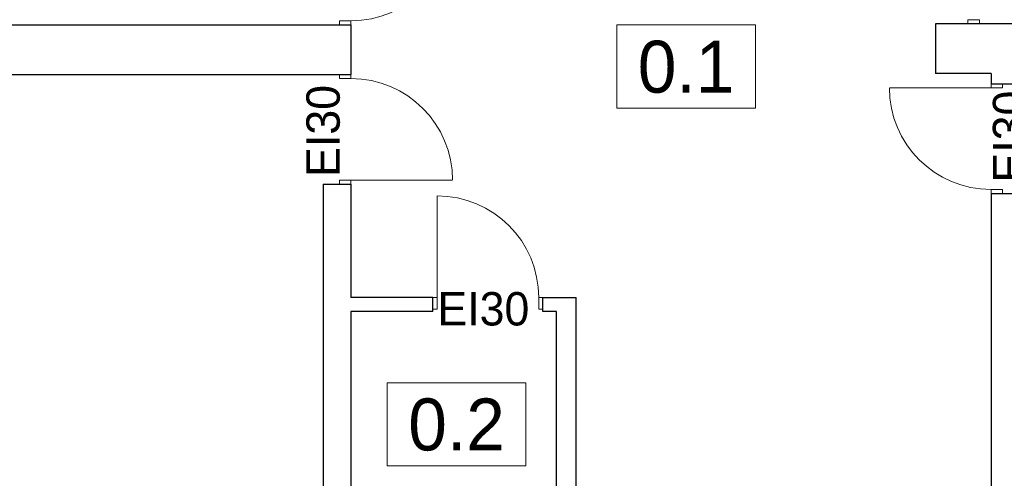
# Model space of a CAD drawing. Extents: x -21260 to 35740, y -2672 to 187028.
# Tile 51 of 120: x 2837 to 11359, y 53571 to 57541. Entities that reach past the tile are written whole.
import ezdxf

# ---------------------------------------------------------------- set-up
doc = ezdxf.new("R2010")
doc.units = 0
doc.header["$MEASUREMENT"] = 0
for name, color, linetype, lineweight in [('Arch opisy_Nr_Pióra__1', 7, 'Continuous', 25), ('Arch opisy_Nr_Pióra__21', 7, 'Continuous', 13), ('INWENT. DRZWI_Nr_Pióra__21', 7, 'Continuous', 13), ('INWENT.ŚCIANY_Nr_Pióra__1', 7, 'Continuous', 25), ('Opisy - Tekst_Nr_pióra__1_Nr_Pióra__7', 7, 'Continuous', 13)]:
    doc.layers.add(name, color=color, linetype=linetype, lineweight=lineweight)
doc.styles.add('GENERATED_STYLE_3', font='txt')
doc.styles.add('GENERATED_STYLE_5', font='txt')

msp = doc.modelspace()

# ---------------------------------------------------------------- linework, layer by layer
at = {"layer": 'Arch opisy_Nr_Pióra__21', "linetype": 'Continuous'}
for p, q in [((8004.8, 57495.2), (8004.8, 56775.2)), ((9204.8, 57495.2), (8004.8, 57495.2)), ((9204.8, 56775.2), (9204.8, 57495.2)), ((8004.8, 56775.2), (9204.8, 56775.2)), ((6018.1, 54397.9), (6018.1, 53677.9)), ((7218.1, 54397.9), (6018.1, 54397.9)), ((7218.1, 53677.9), (7218.1, 54397.9)), ((6018.1, 53677.9), (7218.1, 53677.9))]:
    msp.add_line(p, q, dxfattribs=at)
at = {"layer": 'INWENT. DRZWI_Nr_Pióra__21', "linetype": 'Continuous'}
for p, q in [((5704.1, 57530.9), (5604.1, 57530.9)), ((5604.1, 57530.9), (5604.1, 57495.9)), ((5704.1, 57530.9), (5704.1, 57495.9)), ((11044.1, 57540.9), (11144.1, 57540.9)), ((11044.1, 57540.9), (11044.1, 57505.9)), ((11144.1, 57540.9), (11144.1, 57505.9)), ((5604.1, 57030.9), (5604.1, 57065.9)), ((5704.1, 57030.9), (5604.1, 57030.9)), ((5704.1, 57030.9), (5704.1, 57065.9)), ((11244.1, 56950.9), (10367.9, 56950.9)), ((11244.1, 56950.9), (11244.1, 56985.9)), ((11244.1, 56950.9), (11344.1, 56950.9)), ((11344.1, 56950.9), (11344.1, 56985.9)), ((5704.1, 56150.9), (5604.1, 56150.9)), ((5604.1, 56150.9), (5604.1, 56115.9)), ((5704.1, 56150.9), (6580.3, 56150.9)), ((5704.1, 56150.9), (5704.1, 56115.9)), ((6449.1, 55135.9), (6449.1, 56015.9)), ((11244.1, 56070.9), (11344.1, 56070.9)), ((11244.1, 56070.9), (11244.1, 56035.9)), ((11344.1, 56070.9), (11344.1, 56035.9)), ((6449.1, 55135.9), (6414.1, 55135.9)), ((6449.1, 55135.9), (6449.1, 55035.9)), ((7329.1, 55135.9), (7329.1, 55035.9)), ((7329.1, 55135.9), (7364.1, 55135.9)), ((6449.1, 55035.9), (6414.1, 55035.9)), ((7329.1, 55035.9), (7364.1, 55035.9))]:
    msp.add_line(p, q, dxfattribs=at)
for centre, start, end in [((5704.1, 58410.9), 270, 0), ((5704.1, 56150.9), 0, 90), ((11244.1, 56950.9), 180, 270), ((6449.1, 55135.9), 0, 90)]:
    msp.add_arc(centre, 880, start, end, dxfattribs=at)
at = {"layer": 'INWENT.ŚCIANY_Nr_Pióra__1', "linetype": 'Continuous'}
for p, q in [((-5395.9, 57495.9), (5704.1, 57495.9)), ((5704.1, 57495.9), (5704.1, 57065.9)), ((10764.1, 57505.9), (10764.1, 57075.9)), ((15834.1, 57505.9), (10764.1, 57505.9)), ((-5395.9, 57065.9), (5704.1, 57065.9)), ((11244.1, 57075.9), (10764.1, 57075.9)), ((11244.1, 57075.9), (11244.1, 56985.9)), ((11244.1, 56985.9), (11494.1, 56985.9)), ((5464.1, 56115.9), (5704.1, 56115.9)), ((5464.1, 56115.9), (5464.1, 51965.9)), ((5704.1, 56115.9), (5704.1, 55135.9)), ((11244.1, 56035.9), (11494.1, 56035.9)), ((11244.1, 56035.9), (11244.1, 51965.9)), ((6414.1, 55135.9), (5704.1, 55135.9)), ((6414.1, 55015.9), (6414.1, 55135.9)), ((7364.1, 55015.9), (7364.1, 55135.9)), ((7364.1, 55135.9), (7654.1, 55135.9)), ((7654.1, 51965.9), (7654.1, 55135.9)), ((6414.1, 55015.9), (5704.1, 55015.9)), ((5704.1, 55015.9), (5704.1, 51965.9)), ((7484.1, 55015.9), (7364.1, 55015.9)), ((7484.1, 51965.9), (7484.1, 55015.9))]:
    msp.add_line(p, q, dxfattribs=at)

# ---------------------------------------------------------------- texts
at = {"layer": 'Arch opisy_Nr_Pióra__1', "linetype": 'Continuous', "char_height": 450, "attachment_point": 8, "style": 'GENERATED_STYLE_3'}
for s, insert in [('{0.1}', (8604.8, 56902.6)), ('{0.2}', (6618.1, 53805.3))]:
    msp.add_mtext(s, dxfattribs=dict(at, insert=insert))
at = {"layer": 'Opisy - Tekst_Nr_pióra__1_Nr_Pióra__7', "linetype": 'Continuous', "char_height": 289.01, "attachment_point": 2, "rotation": 90, "style": 'GENERATED_STYLE_5'}
for insert in [(5317.9, 56578), (11259.8, 56528.5)]:
    msp.add_mtext('{EI30}', dxfattribs=dict(at, insert=insert))
at = {"layer": 'Opisy - Tekst_Nr_pióra__1_Nr_Pióra__7', "linetype": 'Continuous', "insert": (6850.3, 55182.6), "char_height": 289.01, "attachment_point": 2, "style": 'GENERATED_STYLE_5'}
msp.add_mtext('{EI30}', dxfattribs=at)

doc.saveas('drawing.dxf')
